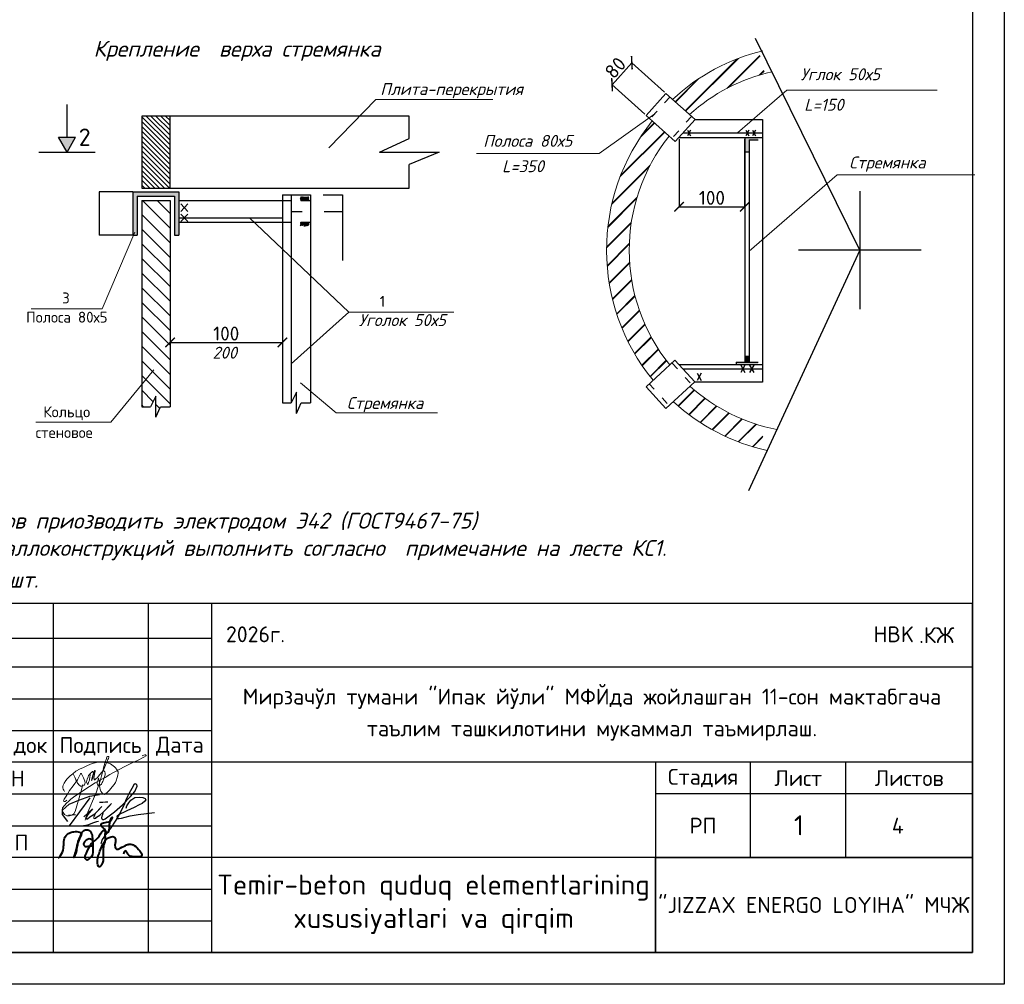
# Model space of a CAD drawing. Header units: inches. Extents: x -416310 to 1286511, y -34262 to 944600.
# Tile 70 of 84: x 807703 to 823229, y 41658 to 56860. Entities that reach past the tile are written whole.
import ezdxf

# ---------------------------------------------------------------- set-up
doc = ezdxf.new("R2010")
doc.units = ezdxf.units.IN
doc.header["$MEASUREMENT"] = 0
doc.linetypes.add('ACAD_ISO03W100', pattern=[30, 12, -18])
doc.linetypes.add('CONTI', pattern=[0])
doc.layers.get('Defpoints').update_dxf_attribs({"color": 4, "lineweight": 30})
for name, color, linetype in [('(002) Рамка', 7, 'Continuous'), ('PDF3_Text', 7, 'Continuous'), ('PDF_Text', 7, 'Continuous')]:
    doc.layers.add(name, color=color, linetype=linetype)
doc.layers.add('text', color=7, linetype='Continuous', lineweight=13)
doc.styles.add('###Janob X', font='isocpeur.ttf')
doc.styles.add('GOST', font='isocpeur.ttf')
doc.styles.add('PDF ISOCPEUR', font='isocpeur.ttf')
doc.styles.add('PDF ISOCPEUR Italic', font='isocpeui.ttf')
doc.styles.get("Standard").update_dxf_attribs({"font": 'arial.ttf'})
doc.linetypes.add('474_3', pattern='A,3,-2,3,[2,M,S=1,R=0,X=0,Y=0],3,-2,3', length=16)
doc.dimstyles.new('100', dxfattribs={"dimtxt": 220, "dimasz": 150, "dimexe": 1.25, "dimexo": 30, "dimgap": 30, "dimtad": 1, "dimtxsty": 'GOST', "dimblk": 'ARCHTICK', "dimcen": 30, "dimadec": 0, "dimazin": 0, "dimtfac": 1, "dimtmove": 1, "dimatfit": 3, "dimldrblk": 'ARCHTICK', "dimfxl": 0, "dimarcsym": 0})
doc.dimstyles.new('ISO-25', dxfattribs={"dimtxt": 2.5, "dimasz": 2.5, "dimexe": 1.25, "dimexo": 0.625, "dimtad": 1, "dimtxsty": 'Standard', "dimcen": 2.5, "dimadec": 0, "dimazin": 0, "dimtfac": 1, "dimtmove": 0, "dimatfit": 3, "dimfxl": 0, "dimarcsym": 0})
doc.dimstyles.new('STANDARD$0', dxfattribs={"dimtxt": 0.15, "dimasz": 0.15, "dimexe": 0.15, "dimexo": 0.15, "dimgap": 0.05, "dimtad": 1, "dimdec": 3, "dimzin": 1, "dimdsep": 46, "dimtxsty": 'Standard', "dimblk1": 'OBLIQUE', "dimblk2": 'OBLIQUE', "dimsah": 1, "dimcen": 2.5, "dimadec": 0, "dimazin": 0, "dimtfac": 1, "dimtdec": 3, "dimtmove": 0, "dimatfit": 3, "dimldrblk": 'OBLIQUE', "dimfxl": 0, "dimtolj": 1, "dimtzin": 1, "dimarcsym": 0})

# ---------------------------------------------------------------- blocks, each defined once
blk = doc.blocks.new('*D173')
at = {"color": 0, "lineweight": -2, "ltscale": 150, "transparency": 16777216}
for p, q in [((812488, 54099), (812794, 54099)), ((812792, 54097), (812792, 53841)), ((812503, 53838), (812794, 53838)), ((812792, 53838), (812792, 53065))]:
    blk.add_line(p, q, dxfattribs=at)
at = {"color": 0, "ltscale": 150, "transparency": 16777216}
for points in [[(812792, 54097), (812793, 54097), (812792, 54099)], [(812792, 53841), (812793, 53841), (812792, 53838)]]:
    blk.add_solid(points, dxfattribs=at)
at = {"layer": 'Defpoints', "color": 0, "ltscale": 150, "transparency": 16777216}
for p in [(812487, 54099), (812792, 54099), (812502, 53838)]:
    blk.add_point(p, dxfattribs=at)
at = {"color": 0, "lineweight": 25, "ltscale": 150, "transparency": 16777216, "insert": (812791, 53067), "char_height": 2.5, "attachment_point": 5, "rotation": 90}
blk.add_mtext('45', dxfattribs=at)
blk = doc.blocks.new('_ArchTick')
at = {"color": 0, "linetype": 'ByBlock', "const_width": 0.15}
blk.add_lwpolyline([(-0.5, -0.5), (0.5, 0.5)], dxfattribs=at)
blk = doc.blocks.new('*D215')
at = {"color": 0, "lineweight": -2, "ltscale": 150, "transparency": 16777216}
for p, q in [((810074, 52355), (810074, 51771)), ((811845, 52355), (811845, 51771)), ((810074, 51773), (811845, 51773))]:
    blk.add_line(p, q, dxfattribs=at)
at = {"layer": 'Defpoints', "color": 0, "ltscale": 150, "transparency": 16777216}
for p in [(810074, 52385), (811845, 52385), (811845, 51773)]:
    blk.add_point(p, dxfattribs=at)
at = {"color": 0, "lineweight": -2, "ltscale": 150, "transparency": 16777216, "xscale": 150, "yscale": 150, "zscale": 150, "rotation": 180}
blk.add_blockref('_ArchTick', (810074, 51773), dxfattribs=at)
at = {"color": 0, "lineweight": -2, "ltscale": 150, "transparency": 16777216, "xscale": 150, "yscale": 150, "zscale": 150}
blk.add_blockref('_ArchTick', (811845, 51773), dxfattribs=at)
at = {"color": 0, "lineweight": 25, "ltscale": 150, "transparency": 16777216, "insert": (810960, 51913), "char_height": 220, "attachment_point": 5, "style": 'GOST'}
blk.add_mtext('100', dxfattribs=at)
blk = doc.blocks.new('_Oblique')
at = {"color": 0, "linetype": 'ByBlock', "lineweight": -2}
blk.add_line((-0.5, -0.5), (0.5, 0.5), dxfattribs=at)
blk = doc.blocks.new('*D216')
at = {"color": 0, "lineweight": -2, "ltscale": 150, "transparency": 16777216}
for p, q in [((809489, 54147), (808957, 54147)), ((808957, 54147), (808957, 53466)), ((809489, 53466), (808957, 53466))]:
    blk.add_line(p, q, dxfattribs=at)
at = {"layer": 'Defpoints', "color": 0, "ltscale": 150, "transparency": 16777216}
for p in [(809489, 54147), (808957, 53466), (809489, 53466)]:
    blk.add_point(p, dxfattribs=at)
at = {"color": 0, "lineweight": -2, "ltscale": 150, "transparency": 16777216, "xscale": 0.15, "yscale": 0.15, "zscale": 0.15}
for p, rotation in [((808957, 54147), 90), ((808957, 53466), 270)]:
    blk.add_blockref('_Oblique', p, dxfattribs=dict(at, rotation=rotation))
at = {"color": 0, "lineweight": 25, "ltscale": 150, "transparency": 16777216, "insert": (808957, 53806), "char_height": 0.15, "attachment_point": 5, "rotation": 90}
blk.add_mtext('\\A1;{\\H10x;100}', dxfattribs=at)
blk = doc.blocks.new('*D222')
at = {"color": 0, "lineweight": -2, "ltscale": 150, "transparency": 16777216}
for p, q in [((817356, 56181), (817044, 55835)), ((817871, 55717), (817355, 56182)), ((817560, 55371), (817043, 55836))]:
    blk.add_line(p, q, dxfattribs=at)
at = {"layer": 'Defpoints', "color": 0, "ltscale": 150, "transparency": 16777216}
for p in [(817044, 55835), (817894, 55697), (817582, 55351)]:
    blk.add_point(p, dxfattribs=at)
at = {"color": 0, "lineweight": -2, "ltscale": 150, "transparency": 16777216, "xscale": 150, "yscale": 150, "zscale": 150}
for p, rotation in [((817356, 56181), 48.01278750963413), ((817044, 55835), 228.0127875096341)]:
    blk.add_blockref('_ArchTick', p, dxfattribs=dict(at, rotation=rotation))
at = {"color": 0, "lineweight": 25, "ltscale": 150, "transparency": 16777216, "insert": (817096, 56102), "char_height": 220, "attachment_point": 5, "rotation": 48.0128, "style": 'GOST'}
blk.add_mtext('80', dxfattribs=at)
blk = doc.blocks.new('*D223')
at = {"color": 0, "lineweight": -2, "ltscale": 150, "transparency": 16777216}
for p, q in [((818102, 54975), (818102, 53911)), ((819135, 54975), (819135, 53911)), ((818102, 53912), (819135, 53912))]:
    blk.add_line(p, q, dxfattribs=at)
at = {"layer": 'Defpoints', "color": 0, "ltscale": 150, "transparency": 16777216}
for p in [(818102, 55005), (819135, 55005), (819135, 53912)]:
    blk.add_point(p, dxfattribs=at)
at = {"color": 0, "lineweight": -2, "ltscale": 150, "transparency": 16777216, "xscale": 150, "yscale": 150, "zscale": 150, "rotation": 180}
blk.add_blockref('_ArchTick', (818102, 53912), dxfattribs=at)
at = {"color": 0, "lineweight": -2, "ltscale": 150, "transparency": 16777216, "xscale": 150, "yscale": 150, "zscale": 150}
blk.add_blockref('_ArchTick', (819135, 53912), dxfattribs=at)
at = {"color": 0, "lineweight": 25, "ltscale": 150, "transparency": 16777216, "insert": (818619, 54052), "char_height": 220, "attachment_point": 5, "style": 'GOST'}
blk.add_mtext('100', dxfattribs=at)
blk = doc.blocks.new('НЕМАТ')
at = {"color": 5, "lineweight": 18}
for points in [[(1375486, 4508932, 0.96113971), (1390065, 4508283), (1391005, 4530839), (1398667, 4539433), (1403585, 4544950), (1406380, 4547725), (1412863, 4553611), (1417012, 4558029), (1430458, 4570413), (1437617, 4577006), (1442744, 4581161), (1448703, 4586480), (1450816, 4588365, 0.51797295), (1450002, 4589253, 0.13808623), (1446473, 4587308)], [(1377828, 4518387), (1376715, 4516482), (1374968, 4516085), (1374525, 4516642), (1374622, 4517364), (1374787, 4518580), (1375675, 4521086), (1376541, 4523528), (1378148, 4529366), (1380642, 4535547), (1383756, 4543265), (1384833, 4548827), (1385172, 4550580, -0.51301845), (1386441, 4550646), (1389571, 4547132), (1390902, 4545331), (1392000, 4543846), (1392701, 4541989), (1392819, 4540953), (1392604, 4539644), (1392495, 4538985), (1391587, 4538256), (1391022, 4537804), (1389964, 4537631), (1388828, 4537445), (1387500, 4537943), (1386489, 4538323), (1385486, 4539057), (1384544, 4539747), (1383922, 4540484), (1383304, 4541214), (1382810, 4541799), (1382018, 4542737), (1381089, 4543837), (1380000, 4545125), (1378082, 4547921), (1378082, 4547921), (1377301, 4548369)], [(1391005, 4530839, 0.09595027), (1375486, 4508932)]]:
    blk.add_lwpolyline(points, format="xyb", dxfattribs=at)
for points in [[(1373223, 4526972), (1372049, 4528146), (1370939, 4529256), (1370153, 4530617), (1369784, 4531995), (1369784, 4533545), (1370414, 4535896), (1371317, 4539267), (1372439, 4541209), (1374875, 4545429), (1377045, 4548400), (1379685, 4552014), (1383623, 4555651), (1385870, 4557726), (1390446, 4561630), (1395106, 4564830), (1399215, 4567203), (1403662, 4568907), (1405913, 4569510), (1408871, 4569843), (1411278, 4569843), (1414627, 4569594), (1416399, 4569115), (1419841, 4567589), (1421165, 4566873), (1422840, 4565894), (1424390, 4564327), (1425288, 4563177), (1425609, 4561751), (1425698, 4559736), (1425831, 4556824), (1425574, 4552969), (1425229, 4551175), (1424716, 4548511), (1423197, 4545514), (1420970, 4541118), (1419132, 4537490), (1417389, 4535873), (1416408, 4534963), (1414901, 4535330), (1413442, 4536502), (1412045, 4537624), (1410867, 4539704), (1410091, 4541074), (1409066, 4543186), (1408002, 4547069), (1406522, 4550073), (1406012, 4551109), (1405969, 4549129), (1405562, 4547533), (1405349, 4546694), (1405853, 4545327), (1406178, 4544444), (1406426, 4543771), (1406616, 4543256), (1407798, 4543064), (1409008, 4543395), (1409831, 4543876), (1410644, 4545443), (1411137, 4547184), (1411565, 4548692), (1411776, 4551769), (1411887, 4553392), (1412065, 4556307), (1411691, 4558193), (1410906, 4559559), (1409569, 4560518), (1408659, 4561494), (1408484, 4563478), (1408613, 4568886), (1408790, 4574164), (1408976, 4576249), (1409398, 4576890), (1410021, 4577037), (1410490, 4577147), (1410827, 4576817), (1411150, 4576501), (1410992, 4575095), (1410819, 4573557), (1410653, 4572078), (1410044, 4568789), (1409216, 4562849), (1408676, 4558506), (1408558, 4554265), (1408436, 4549875), (1407730, 4540556), (1407549, 4535731), (1403747, 4508630), (1403295, 4504978), (1403313, 4501873)], [(1409001, 4561127), (1406390, 4555205), (1404742, 4551467), (1403040, 4549017), (1402430, 4548138), (1402255, 4548082), (1401938, 4548164), (1401665, 4548235), (1401469, 4548668), (1401208, 4549246), (1400966, 4549782), (1400796, 4550158), (1400776, 4550657), (1400740, 4551574), (1400576, 4552267), (1400576, 4553101), (1400514, 4554532), (1400466, 4555624), (1400404, 4557052), (1400364, 4557973), (1400082, 4558150), (1399752, 4557997), (1399575, 4557762), (1399469, 4557362), (1399378, 4557016), (1399387, 4556114), (1399397, 4555161), (1399411, 4553785), (1399477, 4552083), (1399540, 4550462), (1399494, 4548397), (1399460, 4546869), (1399274, 4546648), (1398999, 4546685), (1398954, 4547234), (1398984, 4548163), (1398969, 4551547), (1399015, 4555049), (1398758, 4555576), (1398547, 4556008), (1398332, 4556226), (1398003, 4556345), (1397719, 4556285), (1397390, 4556216), (1397137, 4555845), (1396883, 4555474), (1396659, 4555146), (1396004, 4554101), (1395248, 4552895), (1394492, 4551060), (1394301, 4549606), (1393969, 4546502), (1394104, 4545100), (1394096, 4543672), (1394557, 4542653), (1395269, 4541845), (1395614, 4541454), (1395852, 4541184), (1396321, 4541597), (1396366, 4542307), (1396433, 4543366), (1396511, 4544594), (1396608, 4546125), (1396443, 4547633), (1396295, 4548986), (1396181, 4550033), (1396116, 4551402), (1396074, 4552275), (1395831, 4553825)], [(1391005, 4530839), (1390824, 4539842)]]:
    blk.add_lwpolyline(points, dxfattribs=at)
blk = doc.blocks.new('A$C0d5e3729')
at = {"layer": 'text', "color": 5, "lineweight": 40}
for points in [[(-2363, -2361), (0, 0), (2852, 7327), (5622, 20353), (8799, 22714), (13525, 24098), (19147, 23528), (20858, 22307), (20043, 19214), (17191, 12049), (16376, 7653), (15949, 5152), (13411, -1976), (15864, 5627), (16295, 7979), (18658, 16446), (21509, 22796), (22262, 24062), (25046, 25834), (28210, 25681), (31378, 21824), (32162, 16210), (32685, 7202), (31378, -762), (28896, -3373), (26152, -4417), (24976, -2851), (26022, 2372), (31248, 12033), (38956, 19605), (44575, 25219), (47188, 22999), (49539, 31224), (51238, 37622), (52022, 38666), (51742, 36805), (48364, 33835), (40655, 30963), (45097, 25219), (44797, 21546), (44960, 15745), (43897, 12068), (43008, -1223), (41303, -9347), (38943, -11443), (37370, -8036), (38025, -437), (41697, 9127), (47335, 17381), (54284, 18430), (55464, 15678), (55071, 8603), (56382, 6507), (60184, 7424), (66609, 10699), (69887, 11617), (74214, 10306), (79871, 4669), (81969, 738), (81313, -834), (77642, -1358), (72135, -1096), (67939, 1262), (65317, 4800), (63559, 1373)], [(32559, 9999), (32197, 15540), (30295, 16609), (24656, 14620), (23246, 11803), (24324, 9316), (27890, 9399), (32558, 10016)]]:
    blk.add_spline(points, degree=3, dxfattribs=at)
blk = doc.blocks.new('21211')
at = {"color": 5, "lineweight": 30}
for points in [[(8618980, -116958), (8619075, -116869), (8619025, -116932), (8619011, -116952), (8619007, -116969), (8619010, -116980), (8619021, -116981), (8619048, -116959), (8619082, -116936), (8619105, -116920), (8619140, -116885), (8619182, -116843), (8619105, -116920), (8619094, -116950), (8619089, -116964), (8619093, -116973), (8619104, -116975), (8619113, -116971), (8619122, -116962), (8619158, -116940), (8619194, -116908), (8619258, -116843), (8619290, -116809), (8619194, -116908), (8619188, -116935), (8619182, -116949), (8619179, -116968), (8619181, -116982), (8619190, -116989), (8619202, -116989), (8619217, -116980), (8619250, -116957), (8619324, -116903), (8619414, -116823), (8619502, -116731), (8619552, -116672), (8619578, -116615), (8619573, -116596), (8619556, -116588), (8619541, -116598), (8619518, -116641), (8619490, -116693), (8619468, -116731), (8619448, -116780), (8619437, -116811), (8619414, -116860), (8619380, -116925), (8619340, -116996), (8619275, -117092), (8619253, -117117), (8619185, -117213), (8619169, -117260)], [(8618798, -117010), (8618741, -116933), (8618738, -116882), (8618814, -116815), (8618921, -116772), (8619046, -116726), (8619156, -116706)], [(8619045, -116744), (8618814, -117060)], [(8619455, -116859), (8619462, -116836), (8619486, -116799), (8619506, -116771), (8619551, -116742), (8619602, -116737), (8619641, -116739), (8619669, -116752), (8619675, -116767), (8619665, -116781), (8619634, -116807), (8619601, -116824), (8619545, -116853), (8619504, -116870), (8619463, -116892), (8619423, -116910), (8619399, -116921), (8619374, -116935), (8619353, -116950), (8619350, -116962), (8619357, -116975), (8619375, -116978), (8619403, -116972), (8619442, -116960), (8619499, -116948), (8619588, -116933), (8619682, -116921), (8619772, -116909)], [(8619155, -116793), (8619191, -116792), (8619223, -116791), (8619248, -116790)], [(8618807, -116940), (8618886, -116933)], [(8618975, -117055), (8619001, -117053), (8619035, -117045), (8619079, -117025), (8619124, -117012), (8619142, -117007)]]:
    blk.add_lwpolyline(points, dxfattribs=at)
blk = doc.blocks.new('ER')
at = {"ltscale": 10}
for points in [[(582501, -173533), (564001, -173533), (564001, -179033), (582501, -179033), (582501, -173533)], [(568001, -173533), (568001, -179033)], [(569501, -173533), (569501, -179033)], [(570501, -173533), (570501, -179033)], [(564001, -174076), (570501, -174076)], [(570501, -174533), (564001, -174533)], [(582501, -174533), (570501, -174533)], [(564001, -175033), (570501, -175033)], [(564001, -175533), (570501, -175533)], [(582501, -176033), (564001, -176033)], [(577501, -176033), (577501, -179033)], [(579001, -177533), (579001, -176033)], [(580501, -177533), (580501, -176033)], [(564001, -176533), (570501, -176533)], [(582501, -176533), (577501, -176533)], [(564001, -177033), (570501, -177033)], [(570501, -177533), (564001, -177533)], [(582501, -177533), (570501, -177533)], [(564001, -178033), (570501, -178033)], [(564001, -178533), (570501, -178533)]]:
    blk.add_lwpolyline(points, dxfattribs=at)
blk.add_lwpolyline([(577501, -177533), (582501, -177533), (582501, -179033), (577501, -179033)], close=True, dxfattribs=at)
blk.add_lwpolyline([(577501, -177533), (582501, -177533), (582501, -179033), (577501, -179033)], close=True, dxfattribs=at)
blk.add_lwpolyline([(577501, -177533), (582501, -177533), (582501, -179033), (577501, -179033)], close=True, dxfattribs=at)
at = {"xscale": 0.01416714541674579, "yscale": 0.01416714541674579, "zscale": 0.01416714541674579, "rotation": 345.2650664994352}
blk.add_blockref('НЕМАТ', (533057, -233572), dxfattribs=at)
at = {"xscale": 1.403896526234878, "yscale": 1.403896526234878, "zscale": 1.403896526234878}
blk.add_blockref('21211', (-11531668, -12697, 0), dxfattribs=at)
at = {"color": 7, "xscale": 0.015625, "yscale": 0.015625, "zscale": 0.015625}
blk.add_blockref('A$C0d5e3729', (568120, -177504), dxfattribs=at)
for s, style, p in [('2026г.', '###Janob X', (570728, -174142)), ('HBK', 'GOST', (580941, -174142))]:
    blk.add_text(s, height=250, dxfattribs=dict(style=style)).set_placement(p)
at = {"ltscale": 100, "transparency": 33554687, "insert": (576500, -175283), "char_height": 250, "width": 12000, "attachment_point": 5, "line_spacing_factor": 1.2, "style": 'GOST'}
blk.add_mtext('\\pt2727.3;Мирзачўл тумани "Ипак йўли" МФЙда жойлашган 11-сон мактабгача \\Pтаълим ташкилотини мукаммал таъмирлаш.', dxfattribs=at)
at = {"ltscale": 100, "transparency": 33554687, "char_height": 250, "attachment_point": 5, "style": 'GOST'}
for s, insert, width in [('\\pt2727.3;N.док', (567501, -175783), 1000), ('\\pt2727.3;Подпись', (568751, -175783), 1500), ('\\pt2727.3;Дата', (570001, -175783), 1000), ('\\pt2727.3;Стадия', (578251, -176283), 1500), ('\\pt2727.3;Лист', (579751, -176283), 1500), ('\\pt2727.3;Листов', (581501, -176283), 2000), ('\\pt2727.3;РП', (578251, -177033), 1500)]:
    blk.add_mtext(s, dxfattribs=dict(at, insert=insert, width=width))
at = {"ltscale": 100, "insert": (580001, -178283), "char_height": 250, "width": 5000, "attachment_point": 5, "line_spacing_factor": 1.2, "style": 'GOST'}
blk.add_mtext('"JIZZAX ENERGO LOYIHA" МЧЖ', dxfattribs=at)
at = {"layer": 'PDF_Text', "char_height": 250, "attachment_point": 7, "style": 'PDF ISOCPEUR'}
for s, insert in [('Хамраев Н', (565895, -176483)), ('Ваккосов П', (565886, -177424))]:
    blk.add_mtext(s, dxfattribs=dict(at, insert=insert))

msp = doc.modelspace()

# ---------------------------------------------------------------- hatches: boundary and pattern name
at = {"linetype": 'ByBlock', "lineweight": 13, "ltscale": 150}
h = msp.add_hatch(dxfattribs=at)
h.set_pattern_fill('JIS_LC_8', color=0, scale=27.42018, style=0)
h.set_pattern_definition([(45, (-451890, 531786.94), (-151.234165, 151.234165), []), (45, (-451879.04, 531786.94), (-151.234165, 151.234165), [])])
h.paths.add_polyline_path([(819451.8085, 56010.1113), (819359.9563, 56354.5363, 0.1219690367), (817997.2873, 55604.1572), (818263.5061, 55364.5602, -0.1190743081)])
h.paths.add_polyline_path([(816957.816, 53227.8342), (817314.2783, 53227.8342, -0.1701566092), (817944.2423, 55025.3678), (817678.88, 55264.1938, 0.1718204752)])
h.paths.add_polyline_path([(817314.2783, 53227.8342), (816957.816, 53227.8342, 0.1732542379), (817690.26, 51177.4999), (817953.4872, 51418.7915, -0.1714756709)])
h.paths.add_polyline_path([(818274.4573, 51081.2657), (818010.5334, 50839.3355, 0.1213109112), (819369.2332, 50098.6727), (819460.0635, 50443.3686, -0.1185298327)])
at = {"lineweight": 25, "ltscale": 150}
h = msp.add_hatch(dxfattribs=at)
h.set_pattern_fill('ANSI31', color=256, scale=17.15, angle=90, style=0)
h.set_pattern_definition([(135, (-410944.04, 497683.76), (-38.5028481, -38.5028481), [])])
h.paths.add_polyline_path([(809627.9724, 54202.5686), (810073.8724, 54202.5686), (810073.8724, 55341.159), (809627.9724, 55341.159)])
h = msp.add_hatch(color=120, dxfattribs=at)
h.set_gradient(color1=(19, 236, 218), color2=(19, 236, 218), one_color=1, tint=0.5, name='INVCYLINDER')
h.paths.add_polyline_path([(808449.7277, 54771.8638), (808583.0949, 55010.2706), (808449.7277, 55010.2706)])
h.paths.add_polyline_path([(808449.7277, 55010.2706), (808316.3606, 55010.2706), (808449.7277, 54771.8638)])
h = msp.add_hatch(color=18, dxfattribs=at)
h.set_gradient(color2=(0, 0, 0), one_color=1, name='INVCYLINDER')
h.paths.add_polyline_path([(819135.4994, 55005.3908), (819135.4994, 54773.1186), (819206.0594, 54773.1186), (819206.0594, 54967.1586), (819347.1794, 54967.1586), (819347.1794, 55005.3908)])
h.paths.add_polyline_path([(819001.4354, 51460.3266), (819001.4354, 51426.1371), (819347.1794, 51426.1371), (819347.1794, 51460.3266)])
h = msp.add_hatch(color=18, dxfattribs=at)
h.set_gradient(color2=(0, 0, 0), one_color=1, name='INVCYLINDER')
h.paths.add_polyline_path([(809489.4451, 53465.6127), (809558.0451, 53465.6127), (809558.0451, 54078.2837), (810142.4724, 54078.2837), (810142.4724, 53465.6127), (810211.0724, 53465.6127), (810211.0724, 54146.8837), (809489.4451, 54146.8837)])
h = msp.add_hatch(dxfattribs=at)
h.set_pattern_fill('ACAD_ISO06W100', color=256, scale=1.715, angle=120, style=0)
h.set_pattern_definition([(120, (-410944.0405, 497683.759), (-7.42616784, -4.2875), [41.16, -5.145, 0.8575, -5.145, 0.8575, -11.1475]), (120, (-410944.0405, 497683.759), (-7.42616784, -4.2875), [-58.31, 0.8575, -5.145])])
h.paths.add_polyline_path([(812262.2966, 54065.4109), (812132.8129, 54065.4109), (812132.8129, 54011.5443), (812262.2966, 54011.5443)])
h.paths.add_polyline_path([(812262.2966, 53666.6837), (812132.8129, 53666.6837), (812132.8129, 53612.8172), (812262.2966, 53612.8172)])
h = msp.add_hatch(dxfattribs=at)
h.set_pattern_fill('ANSI31', color=256, scale=51.45, angle=90, style=0)
h.set_pattern_definition([(135, (-410944.04, 497683.76), (-115.508544, -115.508544), [])])
h.paths.add_polyline_path([(809627.9724, 50760.0158), (809768.2493, 50760.0158), (809850.9224, 50926.8062), (809850.9224, 50593.2255), (809925.5023, 50760.0158), (810073.8724, 50760.0158), (810073.8724, 54009.6837), (809627.9724, 54009.6837)])
h = msp.add_hatch(color=18, dxfattribs=at)
h.set_gradient(color2=(0, 0, 0), one_color=1, name='INVCYLINDER')
h.paths.add_polyline_path([(819135.4994, 51460.3266), (819206.0594, 51460.3266), (819206.0594, 51555.5826), (819135.4994, 51555.5826)])

# ---------------------------------------------------------------- linework, layer by layer
at = {"layer": '(002) Рамка', "color": 0, "linetype": 'CONTI', "lineweight": 13, "ltscale": 1110}
for p, q in [((819022.6034, 55075.9508), (819798.7634, 55750.3746)), ((819798.7634, 55750.3746), (822169.5794, 55750.3746)), ((812580.2781, 54840.9395), (813319.2591, 55603.7523)), ((813319.2591, 55603.7523), (815161.5021, 55603.7523)), ((817716.0518, 55376.7734), (816842.2994, 54748.4226)), ((816842.2994, 54748.4226), (814905.4274, 54748.4226)), ((819206.0594, 53213.7426), (820596.0914, 54413.2626)), ((820596.0914, 54413.2626), (822765.8114, 54413.2626)), ((811328.1298, 53736.1214), (812893.7083, 52250.7156)), ((809519.5433, 53508.8088), (809005.0487, 52304.4834)), ((809005.0487, 52304.4834), (807885.1621, 52304.4834)), ((812893.7083, 52250.7156), (811982.4369, 51435.113)), ((812893.7083, 52250.7156), (814550.3695, 52250.7156)), ((809819.1775, 51339.1709), (809142.252, 50514.7374)), ((812132.2195, 51135.4889), (812694.7395, 50665.5789)), ((812694.7395, 50665.5789), (814289.6895, 50665.5789)), ((809142.252, 50514.7374), (807957.062, 50514.7374))]:
    msp.add_line(p, q, dxfattribs=at)
at = {"lineweight": 25, "ltscale": 150}
for p, q in [((820952.4194, 53227.8342), (819304.4906, 56562.5202)), ((817893.7683, 55697.3242), (817582.2341, 55351.1751)), ((808449.7277, 55010.2706), (808449.7277, 55521.2027)), ((810073.8724, 54202.5686), (810073.8724, 55341.159)), ((818352.6782, 55284.3054), (819417.5601, 55284.3054)), ((819417.5601, 55284.3054), (819417.5601, 51145.0548)), ((818232.3314, 55120.0508), (818281.7234, 55031.8508)), ((818281.7234, 55120.0508), (818232.3314, 55031.8508)), ((819153.1394, 55120.0508), (819202.5314, 55031.8508)), ((819202.5314, 55120.0508), (819153.1394, 55031.8508)), ((819258.9794, 55120.0508), (819308.3714, 55031.8508)), ((819308.3714, 55120.0508), (819258.9794, 55031.8508)), ((808449.7277, 54771.8638), (808316.3606, 55010.2706)), ((808316.3606, 55010.2706), (808583.0949, 55010.2706)), ((808449.7277, 54771.8638), (808583.0949, 55010.2706)), ((813376.095, 54771.8638), (813846.2225, 54989.8671)), ((818101.6551, 55005.3908), (819417.5601, 55005.3908)), ((818165.1591, 55075.9508), (819417.5601, 55075.9508)), ((819135.4994, 55005.3908), (819135.4994, 51460.3266)), ((819135.4994, 55005.3908), (819347.1794, 55005.3908)), ((819206.0594, 54967.1586), (819347.1794, 54967.1586)), ((819206.0594, 54967.1586), (819206.0594, 51460.3266)), ((813376.095, 54771.8638), (814316.35, 54771.8638)), ((814316.35, 54771.8638), (813846.2225, 54575.1096)), ((819206.0594, 54773.1186), (819135.4994, 54773.1186)), ((809489.4451, 54146.8837), (809489.4451, 53465.6127)), ((809489.4451, 54146.8837), (810211.0724, 54146.8837)), ((809558.0451, 54078.2837), (809558.0451, 53465.6127)), ((809558.0451, 54078.2837), (810142.4724, 54078.2837)), ((810142.4724, 54078.2837), (810142.4724, 53465.6127)), ((810211.0724, 54146.8837), (810211.0724, 53465.6127)), ((809627.9724, 54009.6837), (809627.9724, 50760.0158)), ((809627.9724, 54009.6837), (810073.8724, 54009.6837)), ((810073.8724, 54009.6837), (810073.8724, 50760.0158)), ((810244.4532, 53957.269), (810352.1967, 53837.463)), ((810352.1967, 53957.269), (810244.4532, 53837.463)), ((811982.4369, 54009.6837), (811982.4369, 53666.6837)), ((810246.5693, 53796.8781), (810354.3128, 53677.0722)), ((810354.3128, 53796.8781), (810246.5693, 53677.0722)), ((811982.4369, 53838.1837), (812155.9363, 53838.1837)), ((809489.4451, 53465.6127), (809558.0451, 53465.6127)), ((810142.4724, 53465.6127), (810211.0724, 53465.6127)), ((820952.4194, 53227.8342), (819194.417, 49435.2546)), ((819135.4994, 51555.5826), (819206.0594, 51555.5826)), ((817947.5754, 51426.1371), (817961.5006, 51426.1371)), ((818034.8473, 51493.3717), (818349.5296, 51150.082)), ((818096.479, 51426.1371), (819417.5601, 51426.1371)), ((819001.4354, 51460.3266), (819347.1794, 51460.3266)), ((819001.4354, 51460.3266), (819001.4354, 51426.1371)), ((819075.1706, 51412.9071), (819139.3802, 51298.2471)), ((819139.3802, 51412.9071), (819075.1706, 51298.2471)), ((819212.7626, 51412.9071), (819276.9722, 51298.2471)), ((819276.9722, 51412.9071), (819212.7626, 51298.2471)), ((818161.159, 51355.5771), (819417.5601, 51355.5771)), ((818385.6324, 51290.4768), (818449.842, 51175.8168)), ((818449.842, 51290.4768), (818385.6324, 51175.8168)), ((818349.5296, 51150.082), (819417.5601, 51150.082)), ((809850.9224, 50926.8062), (809768.2493, 50760.0158)), ((809850.9224, 50593.2255), (809850.9224, 50926.8062)), ((812068.1869, 50988.5733), (811985.5139, 50821.783)), ((812068.1869, 50654.9927), (812068.1869, 50988.5733)), ((811845.2369, 50821.783), (811985.5139, 50821.783)), ((812068.1869, 50654.9927), (812142.7668, 50821.783)), ((812142.7668, 50821.783), (812291.1369, 50821.783)), ((809627.9724, 50760.0158), (809768.2493, 50760.0158)), ((809850.9224, 50593.2255), (809925.5023, 50760.0158)), ((809925.5023, 50760.0158), (810073.8724, 50760.0158))]:
    msp.add_line(p, q, dxfattribs=at)
at = {"linetype": 'ACAD_ISO03W100', "lineweight": 25, "ltscale": 10}
for p, q in [((817953.7443, 55640.8762), (817642.2101, 55294.7271)), ((818295.2581, 55332.8082), (817983.7239, 54986.6591)), ((817992.5113, 51443.9797), (818307.1936, 51100.69)), ((817629.4163, 51123.0475), (817944.0986, 50779.7578))]:
    msp.add_line(p, q, dxfattribs=at)
at = {"lineweight": 30, "ltscale": 150}
for p, q in [((808004.4909, 54771.8638), (808894.9645, 54771.8638)), ((808004.4909, 54771.8638), (808894.9645, 54771.8638)), ((811845.2369, 54099.325), (811845.2369, 50821.783)), ((811845.2369, 54099.325), (812291.1369, 54099.325)), ((812291.1369, 54099.325), (812291.1369, 50821.783)), ((810211.0724, 54009.6837), (811982.4369, 54009.6837)), ((812134.3852, 54012.2491), (812291.1369, 54012.2491)), ((810211.0724, 53666.6837), (811982.4369, 53666.6837)), ((812134.3852, 53666.3771), (812291.1369, 53666.3771))]:
    msp.add_line(p, q, dxfattribs=at)
at = {"linetype": '474_3', "lineweight": 30, "ltscale": 150}
for p, q in [((811982.4369, 54099.325), (811982.4369, 50821.783)), ((810221.7602, 53736.1214), (811855.9248, 53736.1214))]:
    msp.add_line(p, q, dxfattribs=at)
at = {"linetype": '474_3', "lineweight": 25, "ltscale": 150}
for p, q in [((820952.4194, 54158.827), (820952.4194, 52296.8413)), ((821920.5336, 53227.8342), (819984.3052, 53227.8342))]:
    msp.add_line(p, q, dxfattribs=at)
msp.add_lwpolyline([(781229.2166, 41657.7177), (781229.2166, 71357.7177), (823229.2166, 71357.7177), (823229.2166, 41657.7177)], close=True)
at = {"color": 18, "lineweight": 30, "true_color": 0x000000}
msp.add_lwpolyline([(783229.2166, 70857.7177), (822729.2166, 70857.7177), (822729.2166, 42157.7177), (783229.2166, 42157.7177)], close=True, dxfattribs=at)
at = {"lineweight": 25, "ltscale": 150}
for points in [[(817893.7683, 55697.3242), (818352.6782, 55284.3054), (818041.144, 54938.1563), (817582.2341, 55351.1751)], [(817579.7284, 51076.1793), (818034.8473, 51493.3717), (818349.5296, 51150.082), (817894.4106, 50732.8896)]]:
    msp.add_lwpolyline(points, close=True, dxfattribs=at)
msp.add_lwpolyline([(813846.2225, 54989.8671), (813846.2225, 55341.159), (809627.9724, 55341.159), (809627.9724, 54202.5686), (813846.2225, 54202.5686), (813846.2225, 54575.1096)], dxfattribs=at)
at = {"color": 0, "linetype": 'ByBlock', "lineweight": 13, "ltscale": 150}
for radius, start, end in [(3235.9776, 103.78035537, 132.74815032), (2879.5152, 102.63578942, 132.09415926), (3235.9776, 141.00244713, 219.3166079), (2879.5152, 141.37302611, 218.92075002), (2879.5152, 228.19871937, 258.95951968), (3235.9776, 227.57039986, 257.41086616)]:
    msp.add_arc((820193.7936, 53227.8342), radius, start, end, dxfattribs=at)

# ---------------------------------------------------------------- block references
msp.add_blockref('ER', (240227.8023, 221190.5527))

# ---------------------------------------------------------------- texts
at = {"color": 0, "lineweight": 20, "style": 'GOST'}
msp.add_text('2', height=274.4, dxfattribs=at).set_placement((808634.4367, 54870.7871))
at = {"color": 0, "lineweight": 25, "ltscale": 150, "style": 'GOST'}
for s, p in [('3', (808371.9229, 52388.6345)), ('1', (813380.469, 52334.8666)), ('Полоса 80х5', (807804.0531, 52085.5216)), ('Кольцо', (808075.8234, 50593.7083)), ('стеновое', (807953.2318, 50268.2327))]:
    msp.add_text(s, height=171.5, dxfattribs=at).set_placement(p)
at = {"style": 'GOST'}
msp.add_text('1', height=314.9606, dxfattribs=at).set_placement((819912.2359, 44006.2945))
at = {"attachment_point": 5, "style": 'GOST'}
for s, insert, char_height, width in [('\\pt2727.25;.КЖ', (822163.7508, 47160.0291), 250, 1500), ('\\pt2727.25;4', (821550.3009, 44157.7177), 250, 1500), ('Temir-beton quduq elementlarining xususiyatlari va qirqim', (814229.1468, 42918.5891), 314.96063, 6999.860257)]:
    msp.add_mtext(s, dxfattribs=dict(at, insert=insert, char_height=char_height, width=width))
at = {"layer": 'PDF3_Text', "style": 'PDF ISOCPEUR Italic'}
for s, height, p in [('Крепление  верха стремянка', 250, (808867.0471, 56277.0783)), ('Углок 50х5', 187.5, (820017.4994, 55905.6066)), ('Плита-перекрытия ', 187.5, (813388.6646, 55672.7787)), ('L=150', 187.5, (820073.9474, 55425.7986)), ('Полоса 80х5', 187.5, (815012.0514, 54856.2226)), ('Стремянка', 187.5, (820783.0754, 54515.5746)), ('L=350', 187.5, (815309.9714, 54456.3826)), ('  Уголок 50х5', 187.5, (812812.5993, 52031.7537)), ('200', 187.5, (810743.5795, 51518.0659)), ('  Стремянка', 187.5, (812623.2927, 50725.2631)), ('1. Сварку соединительных элементов приозводить электродом Э42 (ГОСТ9467-75)', 250, (801942.3652, 48839.0559)), ('2. Антикоррозийное покрытие металлоконструкций выполнить согласно  примечание на лесте КС1.', 250, (801890.4754, 48409.0911)), ('3. Всего водопроводный колодец 1 шт.', 250, (801890.4754, 47909.0911))]:
    msp.add_text(s, height=height, dxfattribs=at).set_placement(p)

# ---------------------------------------------------------------- dimensions: what is measured, and where the dimension line sits
at = {"lineweight": 25, "ltscale": 150}
for base, p1, p2, angle, text, dimstyle, picture, middle, dimtype in [((817044.3239, 55835.2943), (817893.7683, 55697.3242), (817582.2341, 55351.1751), 228.01278751, '80', '100', '*D222', (817200.091, 56008.3689), 161), ((812792.4668, 54099.325), (812502.2436, 53838.1837), (812487.1345, 54099.325), 90, '45', 'ISO-25', '*D173', (812792.4668, 53067.3504), 160)]:
    dim = msp.add_linear_dim(base=base, p1=p1, p2=p2, angle=angle, text=text, dimstyle=dimstyle, dxfattribs=at)
    dim.commit()
    dim.dimension.update_dxf_attribs({"geometry": picture, "text_midpoint": middle, "dimtype": dimtype})
for base, p1, p2, picture, middle in [((819135.4994, 53912.2866), (818101.6551, 55005.3908), (819135.4994, 55005.3908), '*D223', (818618.5772, 54052.2866)), ((811845.2369, 51772.7038), (810073.8724, 52384.8498), (811845.2369, 52384.8498), '*D215', (810959.5547, 51912.7038))]:
    dim = msp.add_linear_dim(base=base, p1=p1, p2=p2, text='100', dimstyle='100', dxfattribs=at)
    dim.commit()
    dim.dimension.update_dxf_attribs({"geometry": picture, "text_midpoint": middle})
dim = msp.add_linear_dim(base=(808957.4425, 53465.6127), p1=(809489.4451, 54146.8837), p2=(809489.4451, 53465.6127), angle=90, text='{\\H10x;100}', dimstyle='STANDARD$0', dxfattribs=at)
dim.commit()
dim.dimension.update_dxf_attribs({"geometry": '*D216', "text_midpoint": (808956.6267, 53806.2482)})

doc.saveas('drawing.dxf')
